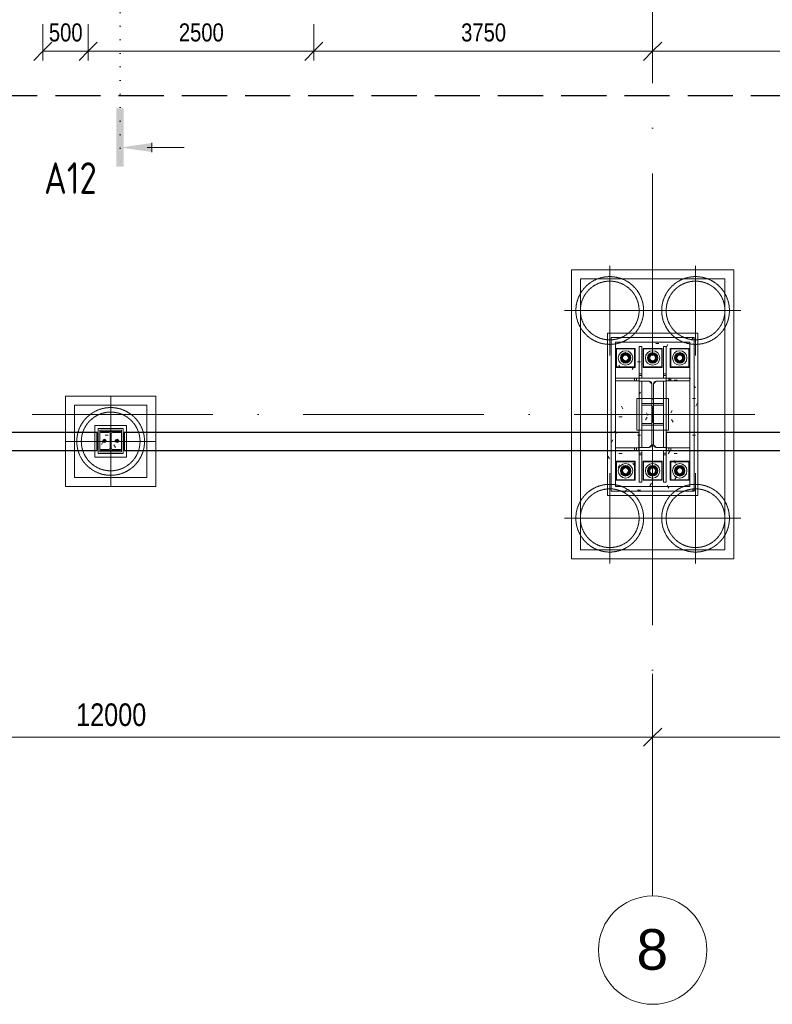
# Model space of a CAD drawing. Header units: millimetres. Extents: x 75701 to 402820, y 135 to 33652.
# Tile 3 of 52: x 94763 to 103095, y 1217 to 12120. Entities that reach past the tile are written whole.
import ezdxf

# ---------------------------------------------------------------- set-up
doc = ezdxf.new("R2010")
doc.units = ezdxf.units.MM
for name, pattern in [('A_CARA_07', [7, 5, -2]), ('A_CARA_15', [7.6, 5, -1.3, 0, -1.3]), ('IMPORT-A_CARA_07', [700, 500, -200]), ('IMPORT-KANVPOVO', [2000, 700, -650, 0, -650]), ('Tečkovaná 1_5mm', [150, 0, -150]), ('Čerchovaná 20mm', [3000, 2000, -500, 0, -500])]:
    doc.linetypes.add(name, pattern=pattern)
for name, color, linetype, lineweight in [('11542_003_OK-HALA_TaO-1_ET_R01_AciS_2025-04-14_sloupy_dwg', 150, 'Continuous', 9), ('_KANAL TRASA 1', 10, 'IMPORT-KANVPOVO', 70), ('CA_KOTY', 3, 'Continuous', 9), ('CA_KOTY-100', 3, 'Continuous', 9), ('CA_NEVHRA', 3, 'A_CARA_07', 9), ('CA_OSY', 5, 'A_CARA_15', 9), ('CA_POHHRA25', 7, 'Continuous', 13), ('CA_REZY', 1, 'Continuous', 25), ('CA_REZYZNACKY', 1, 'Continuous', 9), ('CA_TEXT35', 62, 'Continuous', 9), ('CA_ZAKLADY25', 7, 'Continuous', 13), ('HIDROIDEA_NAHON_ZAKLADY_dwg', 8, 'Continuous', 9), ('Konstrukční přípoje', 7, 'Continuous', 13), ('SS_HALA_TaO-DODAVKA_STAVEBNI', 150, 'Continuous', 9), ('SS_HALA_TaO-PODLITI', 150, 'Continuous', 9), ('SS_HALA_TaO-SLOUP', 150, 'Continuous', 9)]:
    doc.layers.add(name, color=color, linetype=linetype, lineweight=lineweight)
doc.styles.add('Arial_1', font='arial.ttf', dxfattribs={"height": 450})
doc.styles.add('Arial_2', font='arial.ttf', dxfattribs={"width": 0.8, "height": 200})
doc.styles.add('Arial_3', font='arial.ttf', dxfattribs={"width": 0.8, "height": 250})
doc.styles.add('ISOCPEUR_B', font='txt', dxfattribs={"width": 0.8, "height": 350})
doc.dimstyles.new('HP_Přímá_-_2_5_mm_Ariel', dxfattribs={"dimscale": 304.8, "dimtxt": 255.06485, "dimasz": 0.656168, "dimexe": 0.328084, "dimexo": 0.0625, "dimgap": 0.164042, "dimtad": 1, "dimdec": 0, "dimzin": 0, "dimdsep": 46, "dimtxsty": 'Arial_3', "dimblk1": 'OBLIQUE', "dimblk2": 'OBLIQUE', "dimsah": 1, "dimcen": 0.09, "dimazin": 0, "dimtfac": 1, "dimtdec": 4, "dimtix": 1, "dimtmove": 0, "dimatfit": 3, "dimfxl": 2.296588, "dimfxlon": 1, "dimtvp": 1, "dimtfill": 1, "dimtolj": 1, "dimtzin": 0, "dimarcsym": 2})
doc.dimstyles.new('HP_Přímá_-_2_mm_Ariel_1-100', dxfattribs={"dimscale": 304.8, "dimtxt": 204.05188, "dimasz": 0.656168, "dimexe": 0.328084, "dimexo": 0.0625, "dimgap": 0.164042, "dimtad": 1, "dimdec": 0, "dimzin": 0, "dimdsep": 46, "dimtxsty": 'Arial_2', "dimblk1": 'OBLIQUE', "dimblk2": 'OBLIQUE', "dimsah": 1, "dimcen": 0.09, "dimazin": 0, "dimtfac": 1, "dimtdec": 4, "dimtix": 1, "dimtmove": 0, "dimatfit": 3, "dimfxl": 0.984252, "dimfxlon": 1, "dimtvp": 1, "dimtolj": 1, "dimtzin": 0, "dimarcsym": 2})
pattern_1 = [(0, (0, 0), (812.8, 203.2), [33.528, -576.072, 33.528, -576.072, -3251.2]), (0, (0, 0), (812.8, 203.2), [-1219.2, 33.528, -1185.672, 33.528, -576.072, -1422.4]), (0, (0, 0), (812.8, 203.2), [-3048, 33.528, -372.872, 33.528, -982.472]), (120, (304.8, 101.6), (-582.37636, 602.30545), [33.528, -576.072, 33.528, -576.072, -3251.2]), (120, (304.8, 101.6), (-582.37636, 602.30545), [-1219.2, 33.528, -1185.672, 33.528, -576.072, -1422.4]), (120, (304.8, 101.6), (-582.37636, 602.30545), [-3048, 33.528, -372.872, 33.528, -982.472]), (240, (406.4, 508), (-230.42364, -805.50545), [33.528, -576.072, 33.528, -576.072, -3251.2]), (240, (406.4, 508), (-230.42364, -805.50545), [-1219.2, 33.528, -1185.672, 33.528, -576.072, -1422.4]), (240, (406.4, 508), (-230.42364, -805.50545), [-3048, 33.528, -372.872, 33.528, -982.472])]

# ---------------------------------------------------------------- blocks, each defined once
blk = doc.blocks.new('pilota 600 mm - D_750_650-2142272-525_600')
at = {"layer": 'CA_NEVHRA'}
for p, q in [((0, 0), (0, 500)), ((0, 0), (-500, 0)), ((0, 0), (0, -250)), ((0, 0), (500, 0)), ((0, -250), (0, -500))]:
    blk.add_line(p, q, dxfattribs=at)
blk = doc.blocks.new('pilota 600 mm - D_750_650-2142273-525_600')
at = {"layer": 'CA_NEVHRA'}
for p, q in [((0, 250), (0, 500)), ((0, 0), (0, 250)), ((0, 0), (-500, 0)), ((0, 0), (500, 0)), ((0, 0), (0, -500))]:
    blk.add_line(p, q, dxfattribs=at)
blk = doc.blocks.new('pilota 600 mm - D_750_650-2142303-525_600')
at = {"layer": 'CA_NEVHRA'}
for p, q in [((0, 175), (0, 500)), ((0, 0), (0, 175)), ((-175, 0), (-500, 0)), ((0, 0), (-175, 0)), ((0, 0), (0, -175)), ((0, 0), (175, 0)), ((175, 0), (500, 0)), ((0, -175), (0, -500))]:
    blk.add_line(p, q, dxfattribs=at)
blk = doc.blocks.new('11542_003_OK-HALA_TaO-1_ET_R01_AciS_2025-04-14_sloupy_dwg-V8-525_600')
at = {"layer": '11542_003_OK-HALA_TaO-1_ET_R01_AciS_2025-04-14_sloupy_dwg'}
for p, q in [((101920, 8150), (101620, 8150)), ((101620, 8150), (101620, 8117)), ((101620, 8117), (101731, 8117)), ((101761, 8087), (101761, 7413)), ((101779, 7413), (101779, 8087)), ((101809, 8117), (101920, 8117)), ((101920, 8117), (101920, 8150)), ((95880, 7560), (95660, 7560)), ((95660, 7560), (95660, 7549)), ((95660, 7549), (95748, 7549)), ((95766, 7531), (95766, 7379)), ((95774, 7379), (95774, 7531)), ((95792, 7549), (95880, 7549)), ((95880, 7549), (95880, 7560)), ((95748, 7361), (95660, 7361)), ((95660, 7361), (95660, 7350)), ((95660, 7350), (95880, 7350)), ((95880, 7361), (95792, 7361)), ((95880, 7350), (95880, 7361)), ((101731, 7383), (101620, 7383)), ((101620, 7383), (101620, 7350)), ((101620, 7350), (101920, 7350)), ((101920, 7383), (101809, 7383)), ((101920, 7350), (101920, 7383))]:
    blk.add_line(p, q, dxfattribs=at)
for centre, radius, start, end in [((101731, 8087), 30, 0, 90), ((101809, 8087), 30, 90, 180), ((95748, 7531), 18, 0, 90), ((95792, 7531), 18, 90, 180), ((95748, 7379), 18, 270, 0), ((95792, 7379), 18, 180, 270), ((101731, 7413), 30, 270, 0), ((101809, 7413), 30, 180, 270)]:
    blk.add_arc(centre, radius, start, end, dxfattribs=at)
at = {"layer": 'SS_HALA_TaO-DODAVKA_STAVEBNI'}
for p, q in [((101470, 8427), (101425, 8401)), ((101425, 8401), (101470, 8427)), ((101425, 8401), (101425, 8349)), ((101425, 8349), (101425, 8401)), ((101515, 8401), (101470, 8427)), ((101470, 8427), (101515, 8401)), ((101515, 8349), (101515, 8401)), ((101515, 8401), (101515, 8349)), ((101770, 8427), (101725, 8401)), ((101725, 8401), (101770, 8427)), ((101725, 8401), (101725, 8349)), ((101725, 8349), (101725, 8401)), ((101815, 8401), (101770, 8427)), ((101770, 8427), (101815, 8401)), ((101815, 8349), (101815, 8401)), ((101815, 8401), (101815, 8349)), ((102070, 8427), (102025, 8401)), ((102025, 8401), (102070, 8427)), ((102025, 8401), (102025, 8349)), ((102025, 8349), (102025, 8401)), ((102115, 8401), (102070, 8427)), ((102070, 8427), (102115, 8401)), ((102115, 8349), (102115, 8401)), ((102115, 8401), (102115, 8349)), ((101425, 8349), (101470, 8323)), ((101470, 8323), (101425, 8349)), ((101470, 8323), (101515, 8349)), ((101515, 8349), (101470, 8323)), ((101725, 8349), (101770, 8323)), ((101770, 8323), (101725, 8349)), ((101770, 8323), (101815, 8349)), ((101815, 8349), (101770, 8323)), ((102025, 8349), (102070, 8323)), ((102070, 8323), (102025, 8349)), ((102070, 8323), (102115, 8349)), ((102115, 8349), (102070, 8323)), ((101470, 7177), (101425, 7151)), ((101425, 7151), (101470, 7177)), ((101425, 7151), (101425, 7099)), ((101425, 7099), (101425, 7151)), ((101425, 7099), (101470, 7073)), ((101470, 7073), (101425, 7099)), ((101515, 7151), (101470, 7177)), ((101470, 7177), (101515, 7151)), ((101470, 7073), (101515, 7099)), ((101515, 7099), (101470, 7073)), ((101515, 7099), (101515, 7151)), ((101515, 7151), (101515, 7099)), ((101770, 7177), (101725, 7151)), ((101725, 7151), (101770, 7177)), ((101725, 7151), (101725, 7099)), ((101725, 7099), (101725, 7151)), ((101725, 7099), (101770, 7073)), ((101770, 7073), (101725, 7099)), ((101815, 7151), (101770, 7177)), ((101770, 7177), (101815, 7151)), ((101770, 7073), (101815, 7099)), ((101815, 7099), (101770, 7073)), ((101815, 7099), (101815, 7151)), ((101815, 7151), (101815, 7099)), ((102070, 7177), (102025, 7151)), ((102025, 7151), (102070, 7177)), ((102025, 7151), (102025, 7099)), ((102025, 7099), (102025, 7151)), ((102025, 7099), (102070, 7073)), ((102070, 7073), (102025, 7099)), ((102115, 7151), (102070, 7177)), ((102070, 7177), (102115, 7151)), ((102070, 7073), (102115, 7099)), ((102115, 7099), (102070, 7073)), ((102115, 7099), (102115, 7151)), ((102115, 7151), (102115, 7099))]:
    blk.add_line(p, q, dxfattribs=at)
for centre, radius, start, end in [((101470, 8375), 57.5, 0, 180), ((101470, 8375), 57.5, 0, 180), ((101470, 8375), 32, 0, 180), ((101470, 8375), 32, 0, 180), ((101470, 8375), 32, 0, 180), ((101470, 8375), 32, 0, 180), ((101770, 8375), 57.5, 0, 180), ((101770, 8375), 57.5, 0, 180), ((101770, 8375), 32, 0, 180), ((101770, 8375), 32, 0, 180), ((101770, 8375), 32, 0, 180), ((101770, 8375), 32, 0, 180), ((102070, 8375), 57.5, 0, 180), ((102070, 8375), 57.5, 0, 180), ((102070, 8375), 32, 0, 180), ((102070, 8375), 32, 0, 180), ((102070, 8375), 32, 0, 180), ((102070, 8375), 32, 0, 180), ((101470, 8375), 57.5, 180, 0), ((101470, 8375), 57.5, 180, 0), ((101470, 8375), 32, 180, 0), ((101470, 8375), 32, 180, 0), ((101470, 8375), 32, 180, 0), ((101470, 8375), 32, 180, 0), ((101770, 8375), 57.5, 180, 0), ((101770, 8375), 57.5, 180, 0), ((101770, 8375), 32, 180, 0), ((101770, 8375), 32, 180, 0), ((101770, 8375), 32, 180, 0), ((101770, 8375), 32, 180, 0), ((102070, 8375), 57.5, 180, 0), ((102070, 8375), 57.5, 180, 0), ((102070, 8375), 32, 180, 0), ((102070, 8375), 32, 180, 0), ((102070, 8375), 32, 180, 0), ((102070, 8375), 32, 180, 0), ((101470, 7125), 57.5, 0, 180), ((101470, 7125), 57.5, 180, 0), ((101470, 7125), 57.5, 0, 180), ((101470, 7125), 57.5, 180, 0), ((101470, 7125), 32, 0, 180), ((101470, 7125), 32, 0, 180), ((101470, 7125), 32, 0, 180), ((101470, 7125), 32, 0, 180), ((101470, 7125), 32, 180, 0), ((101470, 7125), 32, 180, 0), ((101470, 7125), 32, 180, 0), ((101470, 7125), 32, 180, 0), ((101770, 7125), 57.5, 0, 180), ((101770, 7125), 57.5, 180, 0), ((101770, 7125), 57.5, 0, 180), ((101770, 7125), 57.5, 180, 0), ((101770, 7125), 32, 0, 180), ((101770, 7125), 32, 0, 180), ((101770, 7125), 32, 0, 180), ((101770, 7125), 32, 0, 180), ((101770, 7125), 32, 180, 0), ((101770, 7125), 32, 180, 0), ((101770, 7125), 32, 180, 0), ((101770, 7125), 32, 180, 0), ((102070, 7125), 57.5, 0, 180), ((102070, 7125), 57.5, 180, 0), ((102070, 7125), 57.5, 0, 180), ((102070, 7125), 57.5, 180, 0), ((102070, 7125), 32, 0, 180), ((102070, 7125), 32, 0, 180), ((102070, 7125), 32, 0, 180), ((102070, 7125), 32, 0, 180), ((102070, 7125), 32, 180, 0), ((102070, 7125), 32, 180, 0), ((102070, 7125), 32, 180, 0), ((102070, 7125), 32, 180, 0)]:
    blk.add_arc(centre, radius, start, end, dxfattribs=at)
at = {"layer": 'SS_HALA_TaO-PODLITI'}
for p, q in [((102230, 8600), (101310, 8600)), ((101310, 8600), (102230, 8600)), ((101310, 8600), (101310, 6900)), ((101310, 6900), (101310, 8600)), ((102230, 6900), (102230, 8600)), ((102230, 8600), (102230, 6900)), ((95910, 7595), (95630, 7595)), ((95630, 7595), (95910, 7595)), ((95630, 7595), (95630, 7315)), ((95630, 7315), (95630, 7595)), ((95910, 7315), (95910, 7595)), ((95910, 7595), (95910, 7315)), ((95630, 7315), (95910, 7315)), ((95910, 7315), (95630, 7315)), ((101310, 6900), (102230, 6900)), ((102230, 6900), (101310, 6900))]:
    blk.add_line(p, q, dxfattribs=at)
at = {"layer": 'SS_HALA_TaO-SLOUP'}
for p, q in [((101360, 8550), (102180, 8550)), ((102180, 8550), (101360, 8550)), ((101360, 6950), (101360, 8550)), ((101360, 8550), (101360, 6950)), ((102180, 8550), (102180, 6950)), ((102180, 6950), (102180, 8550)), ((101365, 8480), (101365, 8270)), ((101365, 8270), (101365, 8480)), ((101575, 8480), (101365, 8480)), ((101365, 8480), (101575, 8480)), ((101575, 8270), (101575, 8480)), ((101575, 8480), (101575, 8270)), ((101620, 8500), (101650, 8500)), ((101650, 8500), (101620, 8500)), ((101620, 8500), (101620, 8200)), ((101620, 8180), (101620, 8500)), ((101650, 8200), (101650, 8500)), ((101650, 8500), (101650, 8180)), ((101665, 8480), (101665, 8270)), ((101665, 8270), (101665, 8480)), ((101875, 8480), (101665, 8480)), ((101665, 8480), (101875, 8480)), ((101875, 8270), (101875, 8480)), ((101875, 8480), (101875, 8270)), ((101890, 8500), (101890, 8200)), ((101890, 8180), (101890, 8500)), ((101890, 8500), (101920, 8500)), ((101890, 8500), (101920, 8500)), ((101920, 8200), (101920, 8500)), ((101920, 8500), (101920, 8180)), ((101965, 8480), (101965, 8270)), ((101965, 8270), (101965, 8480)), ((102175, 8480), (101965, 8480)), ((101965, 8480), (102175, 8480)), ((102175, 8270), (102175, 8480)), ((102175, 8480), (102175, 8270)), ((101365, 8270), (101575, 8270)), ((101575, 8270), (101365, 8270)), ((101620, 8200), (101620, 8150)), ((101650, 8200), (101620, 8200)), ((101650, 8180), (101620, 8180)), ((101620, 8150), (101620, 8180)), ((101650, 8150), (101650, 8200)), ((101650, 8180), (101650, 8150)), ((101665, 8270), (101875, 8270)), ((101875, 8270), (101665, 8270)), ((101920, 8200), (101890, 8200)), ((101890, 8200), (101890, 8150)), ((101890, 8150), (101890, 8180)), ((101890, 8180), (101920, 8180)), ((101920, 8150), (101920, 8200)), ((101920, 8180), (101920, 8150)), ((101965, 8270), (102175, 8270)), ((102175, 8270), (101965, 8270)), ((101570, 8150), (101360, 8150)), ((101360, 8150), (101590, 8150)), ((101360, 8120), (101360, 8150)), ((101360, 8120), (101360, 8150)), ((101360, 8120), (101570, 8120)), ((101590, 8120), (101360, 8120)), ((101620, 8150), (101570, 8150)), ((101570, 8150), (101570, 8120)), ((101570, 8120), (101620, 8120)), ((101590, 8150), (101620, 8150)), ((101590, 8120), (101590, 8150)), ((101620, 8120), (101590, 8120)), ((101920, 8150), (101620, 8150)), ((101620, 8150), (101620, 8117)), ((101650, 8150), (101620, 8150)), ((101650, 8150), (101620, 8150)), ((101620, 8120), (101620, 8150)), ((101620, 8120), (101620, 8150)), ((101620, 8117), (101731, 8117)), ((101650, 8117), (101620, 8117)), ((101620, 8117), (101620, 7383)), ((101650, 8117), (101620, 8117)), ((101620, 7383), (101620, 8117)), ((101621, 8116), (101731, 8116)), ((101731, 8116), (101621, 8116)), ((101621, 7384), (101621, 8116)), ((101621, 8116), (101621, 7384)), ((101650, 7383), (101650, 8117)), ((101650, 8117), (101650, 7383)), ((101731, 8116), (101761, 8086)), ((101761, 8086), (101731, 8116)), ((101761, 8087), (101761, 7413)), ((101761, 8086), (101761, 7414)), ((101761, 7414), (101761, 8086)), ((101779, 8086), (101809, 8116)), ((101809, 8116), (101779, 8086)), ((101779, 7413), (101779, 8087)), ((101779, 7414), (101779, 8086)), ((101779, 8086), (101779, 7414)), ((101809, 8117), (101920, 8117)), ((101809, 8116), (101919, 8116)), ((101919, 8116), (101809, 8116)), ((101890, 8150), (101920, 8150)), ((101890, 8150), (101920, 8150)), ((101890, 8117), (101890, 7383)), ((101920, 8117), (101890, 8117)), ((101920, 8117), (101890, 8117)), ((101890, 7383), (101890, 8117)), ((101919, 8116), (101919, 7384)), ((101919, 7384), (101919, 8116)), ((101920, 8117), (101920, 8150)), ((101920, 8150), (101950, 8150)), ((101920, 8120), (101920, 8150)), ((101920, 8120), (101920, 8150)), ((101970, 8150), (101920, 8150)), ((101950, 8120), (101920, 8120)), ((101920, 8120), (101970, 8120)), ((101920, 7383), (101920, 8117)), ((101920, 8117), (101920, 7383)), ((101950, 8150), (102180, 8150)), ((101950, 8120), (101950, 8150)), ((102180, 8120), (101950, 8120)), ((102180, 8150), (101970, 8150)), ((101970, 8120), (101970, 8150)), ((101970, 8120), (102180, 8120)), ((102180, 8150), (102180, 8120)), ((102180, 8120), (102180, 8150)), ((101650, 7853), (101650, 7870)), ((101650, 7870), (101650, 7853)), ((101650, 7870), (101890, 7870)), ((101890, 7870), (101650, 7870)), ((101744, 7853), (101650, 7853)), ((101650, 7853), (101744, 7853)), ((101890, 7853), (101796, 7853)), ((101796, 7853), (101890, 7853)), ((101890, 7870), (101890, 7853)), ((101890, 7853), (101890, 7870)), ((101765, 7668), (101765, 7832)), ((101765, 7832), (101765, 7668)), ((101775, 7832), (101775, 7668)), ((101775, 7668), (101775, 7832)), ((101650, 7647), (101744, 7647)), ((101744, 7647), (101650, 7647)), ((101650, 7630), (101650, 7647)), ((101650, 7647), (101650, 7630)), ((101796, 7647), (101890, 7647)), ((101890, 7647), (101796, 7647)), ((101890, 7647), (101890, 7630)), ((101890, 7630), (101890, 7647)), ((95650, 7575), (95890, 7575)), ((95890, 7575), (95650, 7575)), ((95650, 7335), (95650, 7575)), ((95650, 7575), (95650, 7335)), ((95660, 7549), (95660, 7560)), ((95660, 7560), (95880, 7560)), ((95748, 7549), (95660, 7549)), ((95766, 7379), (95766, 7531)), ((95774, 7531), (95774, 7379)), ((95880, 7549), (95792, 7549)), ((95880, 7560), (95880, 7549)), ((95890, 7575), (95890, 7335)), ((95890, 7335), (95890, 7575)), ((101890, 7630), (101650, 7630)), ((101650, 7630), (101890, 7630)), ((95700, 7472), (95685, 7464)), ((95685, 7464), (95700, 7472)), ((95685, 7464), (95685, 7446)), ((95685, 7446), (95685, 7464)), ((95685, 7446), (95700, 7438)), ((95700, 7438), (95685, 7446)), ((95715, 7464), (95700, 7472)), ((95700, 7472), (95715, 7464)), ((95700, 7438), (95715, 7446)), ((95715, 7446), (95700, 7438)), ((95715, 7446), (95715, 7464)), ((95715, 7464), (95715, 7446)), ((95840, 7472), (95825, 7464)), ((95825, 7464), (95840, 7472)), ((95825, 7464), (95825, 7446)), ((95825, 7446), (95825, 7464)), ((95825, 7446), (95840, 7438)), ((95840, 7438), (95825, 7446)), ((95855, 7464), (95840, 7472)), ((95840, 7472), (95855, 7464)), ((95840, 7438), (95855, 7446)), ((95855, 7446), (95840, 7438)), ((95855, 7446), (95855, 7464)), ((95855, 7464), (95855, 7446)), ((95890, 7335), (95650, 7335)), ((95650, 7335), (95890, 7335)), ((95660, 7361), (95660, 7350)), ((95748, 7361), (95660, 7361)), ((95880, 7350), (95660, 7350)), ((95792, 7361), (95880, 7361)), ((95880, 7361), (95880, 7350)), ((101360, 7350), (101360, 7380)), ((101360, 7380), (101360, 7350)), ((101570, 7380), (101360, 7380)), ((101360, 7380), (101590, 7380)), ((101360, 7350), (101570, 7350)), ((101590, 7350), (101360, 7350)), ((101620, 7380), (101570, 7380)), ((101570, 7380), (101570, 7350)), ((101570, 7350), (101620, 7350)), ((101590, 7380), (101590, 7350)), ((101590, 7380), (101620, 7380)), ((101620, 7350), (101590, 7350)), ((101620, 7383), (101620, 7350)), ((101731, 7383), (101620, 7383)), ((101620, 7383), (101650, 7383)), ((101650, 7383), (101620, 7383)), ((101620, 7380), (101620, 7350)), ((101620, 7380), (101620, 7350)), ((101620, 7350), (101920, 7350)), ((101620, 7350), (101620, 7300)), ((101650, 7350), (101620, 7350)), ((101650, 7350), (101620, 7350)), ((101620, 7320), (101620, 7350)), ((101650, 7320), (101620, 7320)), ((101620, 7000), (101620, 7320)), ((101731, 7384), (101621, 7384)), ((101621, 7384), (101731, 7384)), ((101650, 7300), (101650, 7350)), ((101650, 7350), (101650, 7320)), ((101650, 7320), (101650, 7000)), ((101761, 7414), (101731, 7384)), ((101731, 7384), (101761, 7414)), ((101809, 7384), (101779, 7414)), ((101779, 7414), (101809, 7384)), ((101919, 7384), (101809, 7384)), ((101809, 7384), (101919, 7384)), ((101920, 7383), (101809, 7383)), ((101890, 7383), (101920, 7383)), ((101920, 7383), (101890, 7383)), ((101890, 7320), (101890, 7350)), ((101890, 7350), (101920, 7350)), ((101890, 7350), (101920, 7350)), ((101890, 7350), (101890, 7300)), ((101890, 7000), (101890, 7320)), ((101890, 7320), (101920, 7320)), ((101920, 7350), (101920, 7383)), ((101970, 7380), (101920, 7380)), ((101920, 7380), (101920, 7350)), ((101920, 7380), (101920, 7350)), ((101920, 7380), (101950, 7380)), ((101920, 7350), (101920, 7320)), ((101920, 7300), (101920, 7350)), ((101920, 7350), (101970, 7350)), ((101950, 7350), (101920, 7350)), ((101920, 7320), (101920, 7000)), ((101950, 7380), (101950, 7350)), ((101950, 7380), (102180, 7380)), ((102180, 7350), (101950, 7350)), ((101970, 7350), (101970, 7380)), ((102180, 7380), (101970, 7380)), ((101970, 7350), (102180, 7350)), ((102180, 7380), (102180, 7350)), ((102180, 7380), (102180, 7350)), ((101365, 7230), (101365, 7020)), ((101365, 7020), (101365, 7230)), ((101575, 7230), (101365, 7230)), ((101365, 7230), (101575, 7230)), ((101575, 7020), (101575, 7230)), ((101575, 7230), (101575, 7020)), ((101620, 7300), (101650, 7300)), ((101620, 7300), (101620, 7000)), ((101650, 7000), (101650, 7300)), ((101665, 7230), (101665, 7020)), ((101665, 7020), (101665, 7230)), ((101875, 7230), (101665, 7230)), ((101665, 7230), (101875, 7230)), ((101875, 7020), (101875, 7230)), ((101875, 7230), (101875, 7020)), ((101890, 7300), (101890, 7000)), ((101890, 7300), (101920, 7300)), ((101920, 7000), (101920, 7300)), ((101965, 7230), (101965, 7020)), ((101965, 7020), (101965, 7230)), ((102175, 7230), (101965, 7230)), ((101965, 7230), (102175, 7230)), ((102175, 7020), (102175, 7230)), ((102175, 7230), (102175, 7020)), ((101365, 7020), (101575, 7020)), ((101575, 7020), (101365, 7020)), ((101650, 7000), (101620, 7000)), ((101650, 7000), (101620, 7000)), ((101665, 7020), (101875, 7020)), ((101875, 7020), (101665, 7020)), ((101920, 7000), (101890, 7000)), ((101890, 7000), (101920, 7000)), ((101965, 7020), (102175, 7020)), ((102175, 7020), (101965, 7020)), ((102180, 6950), (101360, 6950)), ((101360, 6950), (102180, 6950))]:
    blk.add_line(p, q, dxfattribs=at)
for centre, radius, start, end in [((101470, 8375), 45, 0, 180), ((101470, 8375), 45, 0, 180), ((101470, 8375), 35, 0, 180), ((101470, 8375), 35, 0, 180), ((101770, 8375), 45, 0, 180), ((101770, 8375), 45, 0, 180), ((101770, 8375), 35, 0, 180), ((101770, 8375), 35, 0, 180), ((102070, 8375), 45, 0, 180), ((102070, 8375), 45, 0, 180), ((102070, 8375), 35, 0, 180), ((102070, 8375), 35, 0, 180), ((101470, 8375), 45, 180, 0), ((101470, 8375), 45, 180, 0), ((101470, 8375), 35, 180, 0), ((101470, 8375), 35, 180, 0), ((101770, 8375), 45, 180, 0), ((101770, 8375), 45, 180, 0), ((101770, 8375), 35, 180, 0), ((101770, 8375), 35, 180, 0), ((102070, 8375), 45, 180, 0), ((102070, 8375), 45, 180, 0), ((102070, 8375), 35, 180, 0), ((102070, 8375), 35, 180, 0), ((101731, 8087), 30, 0, 90), ((101809, 8087), 30, 90, 180), ((101744, 7832), 21, 0, 90), ((101744, 7832), 21, 0, 90), ((101796, 7832), 21, 90, 180), ((101796, 7832), 21, 90, 180), ((101744, 7668), 21, 270, 0), ((101744, 7668), 21, 270, 0), ((101796, 7668), 21, 180, 270), ((101796, 7668), 21, 180, 270), ((95748, 7531), 18, 0, 90), ((95792, 7531), 18, 90, 180), ((95700, 7455), 18.5, 0, 180), ((95700, 7455), 18.5, 180, 0), ((95700, 7455), 18.5, 0, 180), ((95700, 7455), 18.5, 180, 0), ((95700, 7455), 11, 0, 180), ((95700, 7455), 11, 0, 180), ((95700, 7455), 11, 180, 0), ((95700, 7455), 11, 180, 0), ((95700, 7455), 10, 0, 180), ((95700, 7455), 10, 0, 180), ((95700, 7455), 10, 0, 180), ((95700, 7455), 10, 0, 180), ((95700, 7455), 10, 180, 0), ((95700, 7455), 10, 180, 0), ((95700, 7455), 10, 180, 0), ((95700, 7455), 10, 180, 0), ((95840, 7455), 18.5, 0, 180), ((95840, 7455), 18.5, 0, 180), ((95840, 7455), 18.5, 180, 0), ((95840, 7455), 18.5, 180, 0), ((95840, 7455), 11, 0, 180), ((95840, 7455), 11, 0, 180), ((95840, 7455), 11, 180, 0), ((95840, 7455), 11, 180, 0), ((95840, 7455), 10, 0, 180), ((95840, 7455), 10, 0, 180), ((95840, 7455), 10, 0, 180), ((95840, 7455), 10, 0, 180), ((95840, 7455), 10, 180, 0), ((95840, 7455), 10, 180, 0), ((95840, 7455), 10, 180, 0), ((95840, 7455), 10, 180, 0), ((95748, 7379), 18, 270, 0), ((95792, 7379), 18, 180, 270), ((101731, 7413), 30, 270, 0), ((101809, 7413), 30, 180, 270), ((101470, 7125), 45, 0, 180), ((101470, 7125), 45, 0, 180), ((101470, 7125), 45, 180, 0), ((101470, 7125), 45, 180, 0), ((101470, 7125), 35, 0, 180), ((101470, 7125), 35, 0, 180), ((101470, 7125), 35, 180, 0), ((101470, 7125), 35, 180, 0), ((101770, 7125), 45, 0, 180), ((101770, 7125), 45, 0, 180), ((101770, 7125), 45, 180, 0), ((101770, 7125), 45, 180, 0), ((101770, 7125), 35, 0, 180), ((101770, 7125), 35, 0, 180), ((101770, 7125), 35, 180, 0), ((101770, 7125), 35, 180, 0), ((102070, 7125), 45, 0, 180), ((102070, 7125), 45, 0, 180), ((102070, 7125), 45, 180, 0), ((102070, 7125), 45, 180, 0), ((102070, 7125), 35, 0, 180), ((102070, 7125), 35, 0, 180), ((102070, 7125), 35, 180, 0), ((102070, 7125), 35, 180, 0)]:
    blk.add_arc(centre, radius, start, end, dxfattribs=at)
blk = doc.blocks.new('M_Šroub HPM-E - 64_E-1759689-525_600')
at = {"layer": 'Konstrukční přípoje'}
for p, q in [((100, 100), (-100, 100)), ((-100, 100), (-100, -100)), ((-100, -100), (-100, 100)), ((-100, 100), (100, 100)), ((0, 58), (-50, 29)), ((0, 58), (-50, 29)), ((-50, 29), (0, 58)), ((0, 58), (-50, 29)), ((-50, 29), (-50, -29)), ((-50, 29), (-50, -29)), ((-50, -29), (-50, 29)), ((-50, 29), (-50, -29)), ((50, 29), (0, 58)), ((50, 29), (0, 58)), ((0, 58), (50, 29)), ((50, 29), (0, 58)), ((50, -29), (50, 29)), ((50, -29), (50, 29)), ((50, 29), (50, -29)), ((50, -29), (50, 29)), ((100, -100), (100, 100)), ((100, 100), (100, -100)), ((-100, -100), (100, -100)), ((100, -100), (-100, -100)), ((-50, -29), (0, -58)), ((-50, -29), (0, -58)), ((0, -58), (-50, -29)), ((-50, -29), (0, -58)), ((0, -58), (50, -29)), ((0, -58), (50, -29)), ((50, -29), (0, -58)), ((0, -58), (50, -29))]:
    blk.add_line(p, q, dxfattribs=at)
for radius, start, end in [(80, 360, 180), (80, 0, 180), (80, 360, 180), (80, 0, 180), (32, 0, 180), (32, 360, 180), (32, 0, 180), (32, 0, 180), (32, 0, 180), (32, 0, 180), (32, 0, 180), (32, 0, 180), (80, 180, 360), (80, 180, 360), (80, 180, 360), (80, 180, 360), (32, 180, 360), (32, 180, 360), (32, 180, 360), (32, 180, 360), (32, 180, 360), (32, 180, 360), (32, 180, 360), (32, 180, 360)]:
    blk.add_arc((0, 0), radius, start, end, dxfattribs=at)
blk = doc.blocks.new('M_Šroub HPM-E - 64_E-1759690-525_600')
at = {"layer": 'Konstrukční přípoje'}
for p, q in [((100, 100), (-100, 100)), ((-100, 100), (-100, -100)), ((-100, -100), (-100, 100)), ((-100, 100), (100, 100)), ((0, 58), (-50, 29)), ((0, 58), (-50, 29)), ((-50, 29), (0, 58)), ((0, 58), (-50, 29)), ((-50, 29), (-50, -29)), ((-50, 29), (-50, -29)), ((-50, -29), (-50, 29)), ((-50, 29), (-50, -29)), ((50, 29), (0, 58)), ((50, 29), (0, 58)), ((0, 58), (50, 29)), ((50, 29), (0, 58)), ((50, -29), (50, 29)), ((50, -29), (50, 29)), ((50, 29), (50, -29)), ((50, -29), (50, 29)), ((100, -100), (100, 100)), ((100, 100), (100, -100)), ((-100, -100), (100, -100)), ((100, -100), (-100, -100)), ((-50, -29), (0, -58)), ((-50, -29), (0, -58)), ((0, -58), (-50, -29)), ((-50, -29), (0, -58)), ((0, -58), (50, -29)), ((0, -58), (50, -29)), ((50, -29), (0, -58)), ((0, -58), (50, -29))]:
    blk.add_line(p, q, dxfattribs=at)
for radius, start, end in [(80, 0, 180), (80, 0, 180), (80, 0, 180), (80, 0, 180), (80, 180, 360), (80, 180, 0), (80, 180, 360), (80, 180, 0), (32, 0, 180), (32, 0, 180), (32, 0, 180), (32, 0, 180), (32, 0, 180), (32, 0, 180), (32, 0, 180), (32, 0, 180), (32, 180, 360), (32, 180, 360), (32, 180, 360), (32, 180, 360), (32, 180, 360), (32, 180, 0), (32, 180, 360), (32, 180, 360)]:
    blk.add_arc((0, 0), radius, start, end, dxfattribs=at)
blk = doc.blocks.new('HIDROIDEA_NAHON_ZAKLADY_dwg-V12-525_600')
at = {"layer": '_KANAL TRASA 1', "color": 250, "linetype": 'IMPORT-A_CARA_07', "lineweight": 25}
blk.add_line((87132, 3423), (107188, 3423), dxfattribs=at)
blk = doc.blocks.new('Osnova - Bublina osnovy 12mm-4850-525_600')
at = {"layer": 'CA_TEXT35'}
blk.add_circle((0, 0), 6, dxfattribs=at)
blk = doc.blocks.new('DIMBLOCK8-525_600')
at = {"layer": 'CA_KOTY-100'}
for p, q in [((101770, 11770), (101770, 12070)), ((106070, 11770), (106070, 12070)), ((101770, 11770), (101870, 11870)), ((106070, 11770), (106170, 11870)), ((101770, 11770), (101670, 11670)), ((101770, 11770), (106070, 11770)), ((101770, 11770), (101770, 11670)), ((106070, 11770), (105970, 11670)), ((106070, 11770), (106070, 11670))]:
    blk.add_line(p, q, dxfattribs=at)
at = {"layer": 'CA_KOTY-100', "color": 0, "insert": (103675, 12079), "char_height": 200, "width": 587.67, "attachment_point": 1, "line_spacing_factor": 0.941778, "style": 'Arial_2'}
blk.add_mtext('4300', dxfattribs=at)
blk = doc.blocks.new('_Oblique')
at = {"color": 0, "linetype": 'ByBlock', "lineweight": -2}
blk.add_line((-0.5, -0.5), (0.5, 0.5), dxfattribs=at)
blk = doc.blocks.new('DIMBLOCK13-525_600')
at = {"layer": 'CA_KOTY-100'}
for p, q in [((101770, 4175), (101770, 4875)), ((113770, 4175), (113770, 4875)), ((101770, 4175), (101870, 4275)), ((113770, 4175), (113870, 4275)), ((101770, 4175), (101670, 4075)), ((101770, 4175), (113770, 4175)), ((101770, 4175), (101770, 4075)), ((113770, 4175), (113670, 4075)), ((113770, 4175), (113770, 4075))]:
    blk.add_line(p, q, dxfattribs=at)
at = {"layer": 'CA_KOTY-100', "color": 0, "insert": (107387, 4549), "char_height": 250, "width": 918.23, "attachment_point": 1, "line_spacing_factor": 0.941778, "style": 'Arial_3', "bg_fill": 3, "box_fill_scale": 1.25, "bg_fill_color": 256, "bg_fill_true_color": 13158600, "bg_fill_transparency": 0}
blk.add_mtext('12000', dxfattribs=at)
blk = doc.blocks.new('Řez - Номер узла_ сзади-2820151-525_600')
at = {"layer": 'CA_REZYZNACKY'}
for points in [[(7.33, 0.4), (7.33, -0.39), (0.87, -0.39), (0.87, 0.4)], [(3.5, -3.53), (2.5, -3.53), (3, 0)]]:
    blk.add_hatch(color=256, dxfattribs=at).paths.add_polyline_path(points)
for p, q in [((3, -3), (3, -7.1)), ((2.5, -3.53), (3.5, -3.53))]:
    blk.add_line(p, q, dxfattribs=at)
blk = doc.blocks.new('DIMBLOCK28-525_600')
at = {"layer": 'CA_KOTY-100'}
for p, q in [((89770, 4175), (89770, 4875)), ((101770, 4175), (101770, 4875)), ((89770, 4175), (89870, 4275)), ((101770, 4175), (101870, 4275)), ((89770, 4175), (89670, 4075)), ((89770, 4175), (101770, 4175)), ((89770, 4175), (89770, 4075)), ((101770, 4175), (101670, 4075)), ((101770, 4175), (101770, 4075))]:
    blk.add_line(p, q, dxfattribs=at)
at = {"layer": 'CA_KOTY-100', "color": 0, "insert": (95387, 4549), "char_height": 250, "width": 918.23, "attachment_point": 1, "line_spacing_factor": 0.941778, "style": 'Arial_3', "bg_fill": 3, "box_fill_scale": 1.25, "bg_fill_color": 256, "bg_fill_true_color": 13158600, "bg_fill_transparency": 0}
blk.add_mtext('12000', dxfattribs=at)
blk = doc.blocks.new('DIMBLOCK34-525_600')
at = {"layer": 'CA_KOTY-100'}
for p, q in [((95520, 11770), (95520, 12070)), ((98020, 11770), (98020, 12070)), ((95520, 11770), (95620, 11870)), ((98020, 11770), (98120, 11870)), ((95520, 11770), (95420, 11670)), ((95520, 11770), (98020, 11770)), ((95520, 11770), (95520, 11670)), ((98020, 11770), (97920, 11670)), ((98020, 11770), (98020, 11670))]:
    blk.add_line(p, q, dxfattribs=at)
at = {"layer": 'CA_KOTY-100', "color": 0, "insert": (96525, 12079), "char_height": 200, "width": 587.67, "attachment_point": 1, "line_spacing_factor": 0.941778, "style": 'Arial_2'}
blk.add_mtext('2500', dxfattribs=at)
blk = doc.blocks.new('DIMBLOCK35-525_600')
at = {"layer": 'CA_KOTY-100'}
for p, q in [((98020, 11770), (98020, 12070)), ((101770, 11770), (101770, 12070)), ((98020, 11770), (98120, 11870)), ((101770, 11770), (101870, 11870)), ((98020, 11770), (97920, 11670)), ((98020, 11770), (101770, 11770)), ((98020, 11770), (98020, 11670)), ((101770, 11770), (101670, 11670)), ((101770, 11770), (101770, 11670))]:
    blk.add_line(p, q, dxfattribs=at)
at = {"layer": 'CA_KOTY-100', "color": 0, "insert": (99650, 12079), "char_height": 200, "width": 587.67, "attachment_point": 1, "line_spacing_factor": 0.941778, "style": 'Arial_2'}
blk.add_mtext('3750', dxfattribs=at)
blk = doc.blocks.new('DIMBLOCK36-525_600')
at = {"layer": 'CA_KOTY-100'}
for p, q in [((95020, 11770), (95020, 12070)), ((95520, 11770), (95520, 12070)), ((95020, 11770), (95120, 11870)), ((95520, 11770), (95620, 11870)), ((95020, 11770), (94920, 11670)), ((95020, 11770), (95520, 11770)), ((95020, 11770), (95020, 11670)), ((95520, 11770), (95420, 11670)), ((95520, 11770), (95520, 11670))]:
    blk.add_line(p, q, dxfattribs=at)
at = {"layer": 'CA_KOTY-100', "color": 0, "insert": (95086, 12079), "char_height": 200, "width": 440.75, "attachment_point": 1, "line_spacing_factor": 0.941778, "style": 'Arial_2'}
blk.add_mtext('500', dxfattribs=at)

msp = doc.modelspace()

# ---------------------------------------------------------------- hatches: boundary and pattern name
at = {"layer": 'CA_ZAKLADY25', "lineweight": 9}
h = msp.add_hatch(dxfattribs=at)
h.set_pattern_fill('FP_1', color=256, style=0, pattern_type=2)
h.set_pattern_definition(pattern_1)
h.paths.add_polyline_path([(102270, 6849.9), (102270, 8649.9), (101270, 8649.9), (101270, 6849.9)])
h = msp.add_hatch(dxfattribs=at)
h.set_pattern_fill('FP_1', color=256, style=0, pattern_type=2)
h.set_pattern_definition(pattern_1)
h.paths.add_polyline_path([(95945, 7274.9), (95945, 7624.9), (95595, 7624.9), (95595, 7274.9)])

# ---------------------------------------------------------------- linework, layer by layer
at = {"layer": 'CA_NEVHRA'}
for p, q in [((100870, 6149.9), (100870, 9349.9)), ((100870, 9349.9), (102670, 9349.9)), ((102670, 9349.9), (100870, 9349.9)), ((100870, 9349.9), (100870, 6149.9)), ((102670, 9349.9), (102670, 6149.9)), ((102670, 6149.9), (102670, 9349.9)), ((102570, 9249.9), (100970, 9249.9)), ((100970, 9249.9), (100970, 6249.9)), ((100970, 6249.9), (100970, 9249.9)), ((100970, 9249.9), (102570, 9249.9)), ((102570, 6249.9), (102570, 9249.9)), ((102570, 9249.9), (102570, 6249.9)), ((95270, 6949.9), (95270, 7949.9)), ((95270, 7949.9), (96270, 7949.9)), ((96270, 7949.9), (95270, 7949.9)), ((95270, 7949.9), (95270, 6949.9)), ((96270, 7949.9), (96270, 6949.9)), ((96270, 6949.9), (96270, 7949.9)), ((101595, 7924.9), (101945, 7924.9)), ((101595, 7574.9), (101595, 7924.9)), ((101945, 7924.9), (101595, 7924.9)), ((101595, 7924.9), (101595, 7574.9)), ((101945, 7924.9), (101945, 7574.9)), ((101945, 7574.9), (101945, 7924.9)), ((96170, 7849.9), (95370, 7849.9)), ((95370, 7849.9), (95370, 7049.9)), ((95370, 7049.9), (95370, 7849.9)), ((95370, 7849.9), (96170, 7849.9)), ((96170, 7049.9), (96170, 7849.9)), ((96170, 7849.9), (96170, 7049.9)), ((101945, 7574.9), (101595, 7574.9)), ((101595, 7574.9), (101945, 7574.9)), ((95370, 7049.9), (96170, 7049.9)), ((96170, 7049.9), (95370, 7049.9)), ((96270, 6949.9), (95270, 6949.9)), ((95270, 6949.9), (96270, 6949.9)), ((100970, 6249.9), (102570, 6249.9)), ((102570, 6249.9), (100970, 6249.9)), ((102670, 6149.9), (100870, 6149.9)), ((100870, 6149.9), (102670, 6149.9))]:
    msp.add_line(p, q, dxfattribs=at)
for centre, radius, start, end in [((101295, 8899.9), 375, 0, 180), ((101295, 8899.9), 375, 0, 180), ((102245, 8899.9), 375, 0, 180), ((102245, 8899.9), 375, 0, 180), ((101295, 8899.9), 325, 90, 270), ((101295, 8899.9), 325, 90, 270), ((101295, 8899.9), 325, 270, 90), ((101295, 8899.9), 325, 270, 90), ((102245, 8899.9), 325, 90, 270), ((102245, 8899.9), 325, 90, 270), ((102245, 8899.9), 325, 270, 90), ((102245, 8899.9), 325, 270, 90), ((101295, 8899.9), 375, 180, 360), ((101295, 8899.9), 375, 180, 360), ((102245, 8899.9), 375, 180, 0), ((102245, 8899.9), 375, 180, 0), ((95770, 7449.9), 375, 0, 180), ((95770, 7449.9), 375, 0, 180), ((95770, 7449.9), 325, 90, 270), ((95770, 7449.9), 325, 90, 270), ((95770, 7449.9), 325, 270, 90), ((95770, 7449.9), 325, 270, 90), ((95770, 7449.9), 375, 180, 0), ((95770, 7449.9), 375, 180, 0), ((101295, 6599.9), 375, 0, 180), ((101295, 6599.9), 375, 0, 180), ((101295, 6599.9), 325, 90, 270), ((101295, 6599.9), 325, 90, 270), ((101295, 6599.9), 325, 270, 90), ((101295, 6599.9), 325, 270, 90), ((102245, 6599.9), 375, 0, 180), ((102245, 6599.9), 375, 0, 180), ((102245, 6599.9), 325, 90, 270), ((102245, 6599.9), 325, 90, 270), ((102245, 6599.9), 325, 270, 90), ((102245, 6599.9), 325, 270, 90), ((101295, 6599.9), 375, 180, 0), ((101295, 6599.9), 375, 180, 360), ((102245, 6599.9), 375, 180, 0), ((102245, 6599.9), 375, 180, 0)]:
    msp.add_arc(centre, radius, start, end, dxfattribs=at)
at = {"layer": 'CA_OSY', "linetype": 'Čerchovaná 20mm'}
for p, q in [((101770, 2417), (101770, 30314.3)), ((76900.7, 7749.9), (177683.3, 7749.9))]:
    msp.add_line(p, q, dxfattribs=at)
at = {"layer": 'CA_POHHRA25'}
for p, q in [((90270, 7549.9), (95595, 7549.9)), ((95595, 7349.9), (95595, 7549.9)), ((95620, 7549.9), (95595, 7549.9)), ((95595, 7549.9), (95595, 7349.9)), ((95620, 7349.9), (95620, 7549.9)), ((95945, 7549.9), (95920, 7549.9)), ((95920, 7549.9), (95920, 7349.9)), ((95945, 7549.9), (101270, 7549.9)), ((95945, 7549.9), (95945, 7349.9)), ((95945, 7349.9), (95945, 7549.9)), ((101270, 7349.9), (101270, 7549.9)), ((101620, 7549.9), (101270, 7549.9)), ((101270, 7549.9), (101270, 7349.9)), ((101620, 7349.9), (101620, 7549.9)), ((102270, 7549.9), (101920, 7549.9)), ((101920, 7549.9), (101920, 7349.9)), ((102270, 7549.9), (107595, 7549.9)), ((102270, 7549.9), (102270, 7349.9)), ((102270, 7349.9), (102270, 7549.9)), ((90270, 7349.9), (95595, 7349.9)), ((95595, 7349.9), (95620, 7349.9)), ((95920, 7349.9), (95945, 7349.9)), ((95945, 7349.9), (101270, 7349.9)), ((101270, 7349.9), (101620, 7349.9)), ((101920, 7349.9), (102270, 7349.9)), ((102270, 7349.9), (107595, 7349.9))]:
    msp.add_line(p, q, dxfattribs=at)
at = {"layer": 'CA_REZY'}
for p, q in [((95620, 7549.9), (89920, 7549.9)), ((95620, 7349.9), (95620, 7549.9)), ((101620, 7549.9), (95920, 7549.9)), ((95920, 7549.9), (95920, 7349.9)), ((101620, 7349.9), (101620, 7549.9)), ((107620, 7549.9), (101920, 7549.9)), ((101920, 7549.9), (101920, 7349.9)), ((89920, 7349.9), (95620, 7349.9)), ((95920, 7349.9), (101620, 7349.9)), ((101920, 7349.9), (107620, 7349.9))]:
    msp.add_line(p, q, dxfattribs=at)
at = {"layer": 'CA_REZYZNACKY', "linetype": 'Tečkovaná 1_5mm'}
msp.add_line((95874.2, 27808), (95874.2, 10404.7), dxfattribs=at)
at = {"layer": 'CA_ZAKLADY25'}
for p, q in [((101270, 8649.9), (102270, 8649.9)), ((101270, 6849.9), (101270, 8649.9)), ((102270, 8649.9), (102270, 6849.9)), ((95595, 7624.9), (95945, 7624.9)), ((95595, 7274.9), (95595, 7624.9)), ((95945, 7624.9), (95945, 7274.9)), ((95945, 7274.9), (95595, 7274.9)), ((102270, 6849.9), (101270, 6849.9))]:
    msp.add_line(p, q, dxfattribs=at)

# ---------------------------------------------------------------- block references
at = {"layer": '11542_003_OK-HALA_TaO-1_ET_R01_AciS_2025-04-14_sloupy_dwg'}
msp.add_blockref('11542_003_OK-HALA_TaO-1_ET_R01_AciS_2025-04-14_sloupy_dwg-V8-525_600', (0, 0), dxfattribs=at)
at = {"layer": 'CA_NEVHRA'}
for name, p in [('pilota 600 mm - D_750_650-2142272-525_600', (101295, 8899.9)), ('pilota 600 mm - D_750_650-2142273-525_600', (101295, 6599.9))]:
    msp.add_blockref(name, p, dxfattribs=at)
at = {"layer": 'CA_NEVHRA', "rotation": 180}
for name, p in [('pilota 600 mm - D_750_650-2142273-525_600', (102245, 8899.9)), ('pilota 600 mm - D_750_650-2142303-525_600', (95770, 7449.9)), ('pilota 600 mm - D_750_650-2142272-525_600', (102245, 6599.9))]:
    msp.add_blockref(name, p, dxfattribs=at)
at = {"layer": 'CA_REZYZNACKY', "xscale": 99.99999999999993, "yscale": 99.99999999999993, "zscale": 99.99999999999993, "rotation": 89.99999999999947}
msp.add_blockref('Řez - Номер узла_ сзади-2820151-525_600', (95874.2, 10404.7), dxfattribs=at)
at = {"layer": 'CA_TEXT35', "xscale": 99.99999999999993, "yscale": 99.99999999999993, "zscale": 99.99999999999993}
msp.add_blockref('Osnova - Bublina osnovy 12mm-4850-525_600', (101770, 1817), dxfattribs=at)
at = {"layer": 'HIDROIDEA_NAHON_ZAKLADY_dwg', "color": 50}
msp.add_blockref('HIDROIDEA_NAHON_ZAKLADY_dwg-V12-525_600', (1025.9, 7857.2), dxfattribs=at)
at = {"layer": 'Konstrukční přípoje'}
for name, p in [('M_Šroub HPM-E - 64_E-1759689-525_600', (101470, 8374.9)), ('M_Šroub HPM-E - 64_E-1759689-525_600', (101770, 8374.9)), ('M_Šroub HPM-E - 64_E-1759689-525_600', (102070, 8374.9)), ('M_Šroub HPM-E - 64_E-1759690-525_600', (101470, 7124.9)), ('M_Šroub HPM-E - 64_E-1759690-525_600', (101770, 7124.9)), ('M_Šroub HPM-E - 64_E-1759690-525_600', (102070, 7124.9))]:
    msp.add_blockref(name, p, dxfattribs=at)

# ---------------------------------------------------------------- texts
at = {"layer": 'CA_REZYZNACKY', "insert": (95032.8, 10541), "char_height": 350, "width": 737.552, "attachment_point": 1, "style": 'ISOCPEUR_B'}
msp.add_mtext('A12', dxfattribs=at)

# ---------------------------------------------------------------- dimensions: what is measured, and where the dimension line sits
at = {"layer": 'CA_KOTY'}
for base, p1, p2, override, picture, middle in [((95520, 11769.8), (95020, 12069.8), (95520, 12069.8), {"dimpost": '<>', "dimfxl": 500}, 'DIMBLOCK36-525_600', (95270, 11921.9)), ((98020, 11769.8), (95520, 12069.8), (98020, 12069.8), {"dimpost": '<>', "dimfxl": 2500}, 'DIMBLOCK34-525_600', (96770, 11921.9)), ((101770, 11769.8), (98020, 12069.8), (101770, 12069.8), {"dimpost": '<>', "dimfxl": 3750}, 'DIMBLOCK35-525_600', (99895, 11922)), ((106070, 11769.8), (101770, 12069.8), (106070, 12069.8), {"dimpost": '<>', "dimfxl": 4300}, 'DIMBLOCK8-525_600', (103920, 11922))]:
    dim = msp.add_linear_dim(base=base, p1=p1, p2=p2, dimstyle='HP_Přímá_-_2_mm_Ariel_1-100', override=override, dxfattribs=at)
    dim.commit()
    dim.dimension.update_dxf_attribs({"geometry": picture, "text_midpoint": middle})

# ---------------------------------------------------------------- next in the draw order: texts
at = {"layer": 'CA_TEXT35', "insert": (101591.4, 2049.6), "char_height": 450, "width": 424.894, "attachment_point": 1, "style": 'Arial_1', "bg_fill": 3, "box_fill_scale": 1.25, "bg_fill_color": 256, "bg_fill_true_color": 13158600, "bg_fill_transparency": 0}
msp.add_mtext('\\fArial|b0|i0|c238|p34|;8', dxfattribs=at)

# ---------------------------------------------------------------- next in the draw order: dimensions: what is measured, and where the dimension line sits
at = {"layer": 'CA_KOTY'}
dim = msp.add_linear_dim(base=(113770, 4174.7), p1=(101770, 4874.7), p2=(113770, 4874.7), dimstyle='HP_Přímá_-_2_5_mm_Ariel', override={"dimpost": '<>', "dimfxl": 12000}, dxfattribs=at)
dim.commit()
dim.dimension.update_dxf_attribs({"geometry": 'DIMBLOCK13-525_600', "text_midpoint": (107770, 4352.3)})

# ---------------------------------------------------------------- next in the draw order: dimensions: what is measured, and where the dimension line sits
dim = msp.add_linear_dim(base=(101770, 4174.7), p1=(89770, 4874.7), p2=(101770, 4874.7), dimstyle='HP_Přímá_-_2_5_mm_Ariel', override={"dimpost": '<>', "dimfxl": 12000}, dxfattribs=at)
dim.commit()
dim.dimension.update_dxf_attribs({"geometry": 'DIMBLOCK28-525_600', "text_midpoint": (95770, 4352.3)})

doc.saveas('drawing.dxf')
